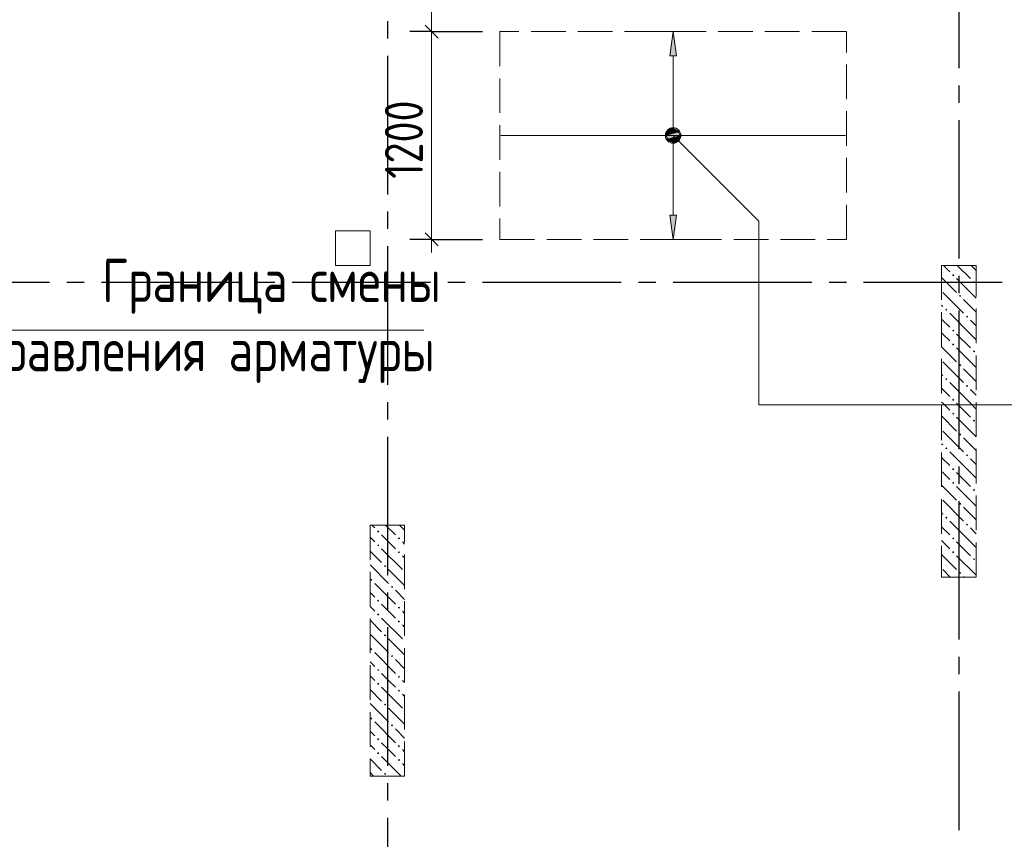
# Model space of a CAD drawing. Header units: millimetres. Extents: x 0 to 43617, y 0 to 59400.
# Tile 18 of 45: x 24251 to 29936, y 14115 to 18849. Entities that reach past the tile are written whole.
import ezdxf

# ---------------------------------------------------------------- set-up
doc = ezdxf.new("R2010")
doc.units = ezdxf.units.MM
doc.linetypes.add('______2', pattern=[270, 200, -70])
doc.linetypes.add('______5', pattern=[1100, 800, -100, 100, -100])
for name, color, linetype, lineweight in [('Standard', 7, 'Continuous', 25), ('ДОП Низ по У', 7, 'Continuous', 25), ('ЖБ Пилон', 180, 'Continuous', 25), ('Оси', 40, '______5', 18), ('Позиционная метка номер позиции', 7, 'Continuous', 13), ('Примечания', 7, 'Continuous', 25)]:
    doc.layers.add(name, color=color, linetype=linetype, lineweight=lineweight)
doc.layers.add('ЖБ Перекрытие верхний уровень', color=7, linetype='Continuous', lineweight=25, true_color=0xe0e0ff)
doc.styles.add('GOST 2.304-81', font='txt')

msp = doc.modelspace()

# ---------------------------------------------------------------- hatches: boundary and pattern name
at = {"layer": 'ДОП Низ по У', "linetype": 'Continuous', "lineweight": 13, "transparency": 33554687}
for points in [[(28044, 18640), (28024, 18780), (28004, 18640)], [(27986.5, 18180), (28061.5, 18180), (28056.2, 18198.7)], [(27986.5, 18180), (28056.2, 18198.7), (27991.8, 18198.7)], [(27991.8, 18198.7), (28056.2, 18198.7), (28042.7, 18212.2)], [(27991.8, 18198.7), (28042.7, 18212.2), (28005.2, 18212.2)], [(28005.2, 18212.2), (28042.7, 18212.2), (28024, 18217.5)], [(27991.8, 18161.2), (28061.5, 18180), (27986.5, 18180)], [(27991.8, 18161.2), (28056.2, 18161.2), (28061.5, 18180)], [(28005.2, 18147.7), (28056.2, 18161.2), (27991.8, 18161.2)], [(28005.2, 18147.7), (28042.7, 18147.7), (28056.2, 18161.2)], [(28042.7, 18147.7), (28005.2, 18147.7), (28024, 18142.5)]]:
    msp.add_hatch(color=7, dxfattribs=at).paths.add_polyline_path(points)
msp.add_hatch(color=7, dxfattribs=at).paths.add_polyline_path([(28044, 17720), (28024, 17580), (28004, 17720)], flags=16)
at = {"layer": 'ЖБ Пилон', "linetype": 'Continuous', "lineweight": 18, "transparency": 33554687}
for points in [[(29634.5, 17373.1), (29640.9, 17379.6), (29647.4, 17373.1), (29640.9, 17366.6)], [(29754.4, 17333.1), (29760.9, 17339.6), (29767.4, 17333.1), (29760.9, 17326.6)], [(29674.5, 17253.1), (29681, 17259.6), (29687.5, 17253.1), (29681, 17246.6)], [(29594.5, 17173.1), (29601, 17179.6), (29607.5, 17173.1), (29601, 17166.6)], [(29714.5, 17133.1), (29721, 17139.6), (29727.4, 17133.1), (29721, 17126.6)], [(29634.5, 17053.1), (29640.9, 17059.6), (29647.4, 17053.1), (29640.9, 17046.6)], [(29634.5, 16973.1), (29640.9, 16979.6), (29647.4, 16973.1), (29640.9, 16966.6)], [(29754.4, 16933.1), (29760.9, 16939.6), (29767.4, 16933.1), (29760.9, 16926.6)], [(29674.5, 16853.1), (29681, 16859.6), (29687.5, 16853.1), (29681, 16846.6)], [(29594.5, 16773.1), (29601, 16779.6), (29607.5, 16773.1), (29601, 16766.6)], [(29714.5, 16733.1), (29721, 16739.6), (29727.4, 16733.1), (29721, 16726.6)], [(29634.5, 16653.1), (29640.9, 16659.6), (29647.4, 16653.1), (29640.9, 16646.6)], [(29634.5, 16573.1), (29640.9, 16579.6), (29647.4, 16573.1), (29640.9, 16566.6)], [(29754.4, 16533.1), (29760.9, 16539.6), (29767.4, 16533.1), (29760.9, 16526.6)], [(29674.5, 16453.1), (29681, 16459.6), (29687.5, 16453.1), (29681, 16446.6)], [(29594.5, 16373.1), (29601, 16379.6), (29607.5, 16373.1), (29601, 16366.6)], [(29714.5, 16333.1), (29721, 16339.6), (29727.4, 16333.1), (29721, 16326.6)], [(29634.5, 16253.1), (29640.9, 16259.6), (29647.4, 16253.1), (29640.9, 16246.6)], [(29634.5, 16173.1), (29640.9, 16179.6), (29647.4, 16173.1), (29640.9, 16166.6)], [(29754.4, 16133.1), (29760.9, 16139.6), (29767.4, 16133.1), (29760.9, 16126.6)], [(29674.5, 16053.1), (29681, 16059.6), (29687.5, 16053.1), (29681, 16046.6)], [(29594.5, 15973.1), (29601, 15979.6), (29607.5, 15973.1), (29601, 15966.6)], [(29714.5, 15933.1), (29721, 15939.6), (29727.4, 15933.1), (29721, 15926.6)], [(26314.5, 15893.1), (26321, 15899.6), (26327.4, 15893.1), (26321, 15886.6)], [(26314.5, 15813.1), (26321, 15819.6), (26327.4, 15813.1), (26321, 15806.6)], [(26434.5, 15853.1), (26440.9, 15859.6), (26447.4, 15853.1), (26440.9, 15846.6)], [(29634.5, 15853.1), (29640.9, 15859.6), (29647.4, 15853.1), (29640.9, 15846.6)], [(26434.5, 15773.1), (26440.9, 15779.6), (26447.4, 15773.1), (26440.9, 15766.6)], [(29634.5, 15773.1), (29640.9, 15779.6), (29647.4, 15773.1), (29640.9, 15766.6)], [(26354.4, 15693.1), (26360.9, 15699.6), (26367.4, 15693.1), (26360.9, 15686.6)], [(29754.4, 15733.1), (29760.9, 15739.6), (29767.4, 15733.1), (29760.9, 15726.6)], [(29674.5, 15653.1), (29681, 15659.6), (29687.5, 15653.1), (29681, 15646.6)], [(26274.5, 15613.1), (26281, 15619.6), (26287.5, 15613.1), (26281, 15606.6)], [(26394.5, 15573.1), (26401, 15579.6), (26407.5, 15573.1), (26401, 15566.6)], [(26314.5, 15493.1), (26321, 15499.6), (26327.4, 15493.1), (26321, 15486.6)], [(26314.5, 15413.1), (26321, 15419.6), (26327.4, 15413.1), (26321, 15406.6)], [(26434.5, 15453.1), (26440.9, 15459.6), (26447.4, 15453.1), (26440.9, 15446.6)], [(26434.5, 15373.1), (26440.9, 15379.6), (26447.4, 15373.1), (26440.9, 15366.6)], [(26354.4, 15293.1), (26360.9, 15299.6), (26367.4, 15293.1), (26360.9, 15286.6)], [(26274.5, 15213.1), (26281, 15219.6), (26287.5, 15213.1), (26281, 15206.6)], [(26394.5, 15173.1), (26401, 15179.6), (26407.5, 15173.1), (26401, 15166.6)], [(26314.5, 15093.1), (26321, 15099.6), (26327.4, 15093.1), (26321, 15086.6)], [(26314.5, 15013.1), (26321, 15019.6), (26327.4, 15013.1), (26321, 15006.6)], [(26434.5, 15053.1), (26440.9, 15059.6), (26447.4, 15053.1), (26440.9, 15046.6)], [(26434.5, 14973.1), (26440.9, 14979.6), (26447.4, 14973.1), (26440.9, 14966.6)], [(26354.4, 14893.1), (26360.9, 14899.6), (26367.4, 14893.1), (26360.9, 14886.6)], [(26274.5, 14813.1), (26281, 14819.6), (26287.5, 14813.1), (26281, 14806.6)], [(26394.5, 14773.1), (26401, 14779.6), (26407.5, 14773.1), (26401, 14766.6)], [(26314.5, 14693.1), (26321, 14699.6), (26327.4, 14693.1), (26321, 14686.6)], [(26314.5, 14613.1), (26321, 14619.6), (26327.4, 14613.1), (26321, 14606.6)], [(26434.5, 14653.1), (26440.9, 14659.6), (26447.4, 14653.1), (26440.9, 14646.6)], [(26434.5, 14573.1), (26440.9, 14579.6), (26447.4, 14573.1), (26440.9, 14566.6)], [(26354.4, 14493.1), (26360.9, 14499.6), (26367.4, 14493.1), (26360.9, 14486.6)]]:
    msp.add_hatch(color=7, dxfattribs=at).paths.add_polyline_path(points, flags=16)
at = {"layer": 'Позиционная метка номер позиции', "linetype": 'Continuous', "lineweight": 13, "transparency": 33554687}
for points in [[(27980.7, 18191.5), (28012.5, 18223.3), (27992.2, 18211.8)], [(28012.5, 18223.3), (27980.7, 18191.5), (27980.7, 18168.5)], [(28012.5, 18223.3), (27980.7, 18168.5), (28035.4, 18223.3)], [(28035.4, 18223.3), (27980.7, 18168.5), (27992.2, 18148.2)], [(28035.4, 18223.3), (27992.2, 18148.2), (28055.8, 18211.8)], [(28055.8, 18211.8), (27992.2, 18148.2), (28012.5, 18136.7)], [(28055.8, 18211.8), (28012.5, 18136.7), (28067.3, 18191.5)], [(28067.3, 18191.5), (28012.5, 18136.7), (28035.4, 18136.7)], [(28067.3, 18191.5), (28035.4, 18136.7), (28067.3, 18168.5)], [(28067.3, 18168.5), (28035.4, 18136.7), (28055.8, 18148.2)]]:
    msp.add_hatch(color=7, dxfattribs=at).paths.add_polyline_path(points)

# ---------------------------------------------------------------- linework, layer by layer
at = {"layer": 'Standard', "color": 7, "linetype": 'Continuous', "lineweight": 13, "transparency": 33554687}
for p, q in [((26629.6, 19030), (26629.6, 18780)), ((26629.6, 18780), (26629.6, 17580)), ((26629.6, 17580), (26629.6, 17505))]:
    msp.add_line(p, q, dxfattribs=at)
at = {"layer": 'Standard', "color": 7, "linetype": 'Continuous', "lineweight": 25, "transparency": 33554687}
for p, q in [((26592.1, 18817.5), (26667.1, 18742.5)), ((26592.1, 17617.5), (26667.1, 17542.5))]:
    msp.add_line(p, q, dxfattribs=at)
at = {"layer": 'Standard', "color": 251, "linetype": 'Continuous', "lineweight": -3, "true_color": 0x656565, "transparency": 33554687}
for p, q in [((26629.6, 18780), (26504.6, 18780)), ((26629.6, 18780), (26754.6, 18780)), ((26629.6, 18780), (26924, 18780)), ((26629.6, 17580), (26504.6, 17580)), ((26629.6, 17580), (26754.6, 17580)), ((26629.6, 17580), (26924, 17580))]:
    msp.add_line(p, q, dxfattribs=at)
at = {"layer": 'ДОП Низ по У', "color": 251, "linetype": 'Continuous', "lineweight": 13, "true_color": 0x494949, "transparency": 33554687}
for p, q in [((28024, 18780), (27924, 18780)), ((28024, 18780), (28004, 18640)), ((28044, 18640), (28024, 18780)), ((28024, 18780), (28124, 18780)), ((28024, 18780), (28024, 18780)), ((28004, 18640), (28044, 18640)), ((28024, 18210), (28024, 18640)), ((27986.5, 18180), (27986.5, 18180)), ((28024, 17720), (28024, 18150)), ((28061.5, 18180), (28061.5, 18180)), ((28024, 17580), (28004, 17720)), ((28004, 17720), (28044, 17720)), ((28044, 17720), (28024, 17580)), ((28024, 17580), (27924, 17580)), ((28024, 17580), (28124, 17580)), ((28024, 17580), (28024, 17580))]:
    msp.add_line(p, q, dxfattribs=at)
at = {"layer": 'ДОП Низ по У', "color": 7, "linetype": 'Continuous', "lineweight": 18, "transparency": 33554687}
msp.add_line((27029, 18180), (29019, 18180), dxfattribs=at)
at = {"layer": 'ДОП Низ по У', "color": 251, "linetype": 'Continuous', "lineweight": 13, "true_color": 0x494949, "transparency": 33554687}
msp.add_circle((28024, 18180), 37.5, dxfattribs=at)
at = {"layer": 'ЖБ Перекрытие верхний уровень', "color": 7, "linetype": 'Continuous', "lineweight": 18, "transparency": 33554687}
for p, q in [((26274, 17630), (26074, 17630)), ((26074, 17630), (26074, 17430)), ((26274, 17430), (26274, 17630)), ((26074, 17430), (26274, 17430))]:
    msp.add_line(p, q, dxfattribs=at)
at = {"layer": 'ЖБ Пилон', "color": 253, "linetype": '______2', "lineweight": 13, "true_color": 0xa0a0a0, "transparency": 33554687}
for p, q in [((29574, 17430), (29574, 15630)), ((29774, 17430), (29574, 17430)), ((29774, 15630), (29774, 17430)), ((26274, 15930), (26274, 14480)), ((26474, 15930), (26274, 15930)), ((26474, 14480), (26474, 15930)), ((29574, 15630), (29774, 15630)), ((26274, 14480), (26474, 14480))]:
    msp.add_line(p, q, dxfattribs=at)
at = {"layer": 'ЖБ Пилон', "color": 9, "linetype": 'Continuous', "lineweight": 18, "true_color": 0xc7c7c7, "transparency": 33554687}
for p, q in [((29621, 17393.1), (29584.1, 17430)), ((29664.1, 17430), (29740.9, 17353.1)), ((29744.1, 17430), (29774, 17400.1)), ((29574, 17360.1), (29660.9, 17273.1)), ((29660.9, 17353.1), (29774, 17240.1)), ((29581, 17273.1), (29701, 17153.1)), ((29774, 17160.1), (29701, 17233.1)), ((29574, 17200.1), (29581, 17193.1)), ((29574, 17120.1), (29621, 17073.1)), ((29740.9, 17033.1), (29621, 17153.1)), ((29740.9, 17113.1), (29774, 17080.1)), ((29581, 17033.1), (29574, 17040.1)), ((29621, 16993.1), (29581, 17033.1)), ((29660.9, 17033.1), (29740.9, 16953.1)), ((29740.9, 17033.1), (29774, 17000.1)), ((29574, 16960.1), (29660.9, 16873.1)), ((29660.9, 16953.1), (29774, 16840.1)), ((29581, 16873.1), (29701, 16753.1)), ((29774, 16760.1), (29701, 16833.1)), ((29574, 16800.1), (29581, 16793.1)), ((29574, 16720.1), (29621, 16673.1)), ((29740.9, 16633.1), (29621, 16753.1)), ((29740.9, 16713.1), (29774, 16680.1)), ((29581, 16633.1), (29574, 16640.1)), ((29621, 16593.1), (29581, 16633.1)), ((29660.9, 16633.1), (29740.9, 16553.1)), ((29740.9, 16633.1), (29774, 16600.1)), ((29574, 16560.1), (29660.9, 16473.1)), ((29660.9, 16553.1), (29774, 16440.1)), ((29581, 16473.1), (29701, 16353.1)), ((29774, 16360.1), (29701, 16433.1)), ((29574, 16400.1), (29581, 16393.1)), ((29574, 16320.1), (29621, 16273.1)), ((29740.9, 16233.1), (29621, 16353.1)), ((29740.9, 16313.1), (29774, 16280.1)), ((29581, 16233.1), (29574, 16240.1)), ((29621, 16193.1), (29581, 16233.1)), ((29660.9, 16233.1), (29740.9, 16153.1)), ((29740.9, 16233.1), (29774, 16200.1)), ((29574, 16160.1), (29660.9, 16073.1)), ((29660.9, 16153.1), (29774, 16040.1)), ((29581, 16073.1), (29701, 15953.1)), ((29774, 15960.1), (29701, 16033.1)), ((29574, 16000.1), (29581, 15993.1)), ((26284.1, 15930), (26301, 15913.1)), ((26364.1, 15930), (26421, 15873.1)), ((26474, 15900.1), (26444.1, 15930)), ((29574, 15920.1), (29621, 15873.1)), ((29740.9, 15833.1), (29621, 15953.1)), ((26274, 15860.1), (26301, 15833.1)), ((26381, 15833.1), (26340.9, 15873.1)), ((29740.9, 15913.1), (29774, 15880.1)), ((26421, 15793.1), (26381, 15833.1)), ((26460.9, 15833.1), (26474, 15820.1)), ((29581, 15833.1), (29574, 15840.1)), ((29621, 15793.1), (29581, 15833.1)), ((29660.9, 15833.1), (29740.9, 15753.1)), ((29740.9, 15833.1), (29774, 15800.1)), ((26274, 15780.1), (26340.9, 15713.1)), ((26340.9, 15793.1), (26460.9, 15673.1)), ((26460.9, 15753.1), (26474, 15740.1)), ((29574, 15760.1), (29660.9, 15673.1)), ((29660.9, 15753.1), (29774, 15640.1)), ((26274, 15700.1), (26381, 15593.1)), ((26381, 15673.1), (26474, 15580.1)), ((29581, 15673.1), (29624.1, 15630)), ((29704.1, 15630), (29701, 15633.1)), ((26301, 15593.1), (26421, 15473.1)), ((26274, 15540.1), (26301, 15513.1)), ((26474, 15500.1), (26421, 15553.1)), ((26381, 15433.1), (26340.9, 15473.1)), ((26274, 15460.1), (26301, 15433.1)), ((26421, 15393.1), (26381, 15433.1)), ((26460.9, 15433.1), (26474, 15420.1)), ((26274, 15380.1), (26340.9, 15313.1)), ((26340.9, 15393.1), (26460.9, 15273.1)), ((26460.9, 15353.1), (26474, 15340.1)), ((26274, 15300.1), (26381, 15193.1)), ((26381, 15273.1), (26474, 15180.1)), ((26301, 15193.1), (26421, 15073.1)), ((26274, 15140.1), (26301, 15113.1)), ((26474, 15100.1), (26421, 15153.1)), ((26381, 15033.1), (26340.9, 15073.1)), ((26274, 15060.1), (26301, 15033.1)), ((26421, 14993.1), (26381, 15033.1)), ((26460.9, 15033.1), (26474, 15020.1)), ((26274, 14980.1), (26340.9, 14913.1)), ((26340.9, 14993.1), (26460.9, 14873.1)), ((26460.9, 14953.1), (26474, 14940.1)), ((26274, 14900.1), (26381, 14793.1)), ((26381, 14873.1), (26474, 14780.1)), ((26301, 14793.1), (26421, 14673.1)), ((26274, 14740.1), (26301, 14713.1)), ((26474, 14700.1), (26421, 14753.1)), ((26381, 14633.1), (26340.9, 14673.1)), ((26274, 14660.1), (26301, 14633.1)), ((26421, 14593.1), (26381, 14633.1)), ((26460.9, 14633.1), (26474, 14620.1)), ((26274, 14580.1), (26340.9, 14513.1)), ((26340.9, 14593.1), (26454.1, 14480)), ((26460.9, 14553.1), (26474, 14540.1)), ((26274, 14500.1), (26294.1, 14480))]:
    msp.add_line(p, q, dxfattribs=at)
at = {"layer": 'Оси', "color": 8, "linetype": '______5', "lineweight": -3, "transparency": 33554687}
for p, q in [((26374, 51640), (26374, 7100)), ((29674, 25968.6), (29674, 7100)), ((33224, 17330), (4600, 17330))]:
    msp.add_line(p, q, dxfattribs=at)
at = {"layer": 'Позиционная метка номер позиции', "color": 7, "linetype": 'Continuous', "lineweight": 13, "transparency": 33554687}
for p, q in [((27992.2, 18211.8), (27992.2, 18211.8)), ((28055.8, 18211.8), (28055.8, 18211.8)), ((27992.2, 18148.2), (27992.2, 18148.2)), ((28055.8, 18148.2), (28055.8, 18148.2))]:
    msp.add_line(p, q, dxfattribs=at)
msp.add_lwpolyline([(28024, 18180), (28519, 17685), (28519, 16625), (32174, 16625)], dxfattribs=at)
msp.add_circle((28024, 18180), 45, dxfattribs=at)
at = {"layer": 'Примечания', "color": 7, "linetype": '______2', "lineweight": 18, "transparency": 33554687}
for p, q in [((29024, 18780), (27024, 18780)), ((27024, 18780), (27024, 17580)), ((29024, 17580), (29024, 18780)), ((27024, 17580), (29024, 17580))]:
    msp.add_line(p, q, dxfattribs=at)
at = {"layer": 'Примечания', "color": 7, "linetype": 'Continuous', "lineweight": 13, "transparency": 33554687}
msp.add_lwpolyline([(26585.3, 17055.1), (23074, 17055.1), (23074, 17993.6)], dxfattribs=at)

# ---------------------------------------------------------------- texts
at = {"layer": 'Standard', "color": 7, "linetype": 'Continuous', "lineweight": 25, "transparency": 33554687, "insert": (26579.6, 17929.8), "char_height": 220, "width": 625.741, "attachment_point": 7, "rotation": 90, "style": 'GOST 2.304-81'}
msp.add_mtext('1200', dxfattribs=at)
at = {"layer": 'Примечания', "color": 7, "linetype": 'Continuous', "lineweight": 25, "transparency": 33554687, "char_height": 250, "attachment_point": 7, "style": 'GOST 2.304-81'}
for s, insert, width in [('Граница\\~смены', (24727, 17150.1), 1990.314), ('направления\\~арматуры', (23697.8, 16750.1), 3020.868)]:
    msp.add_mtext(s, dxfattribs=dict(at, insert=insert, width=width))

doc.saveas('drawing.dxf')
